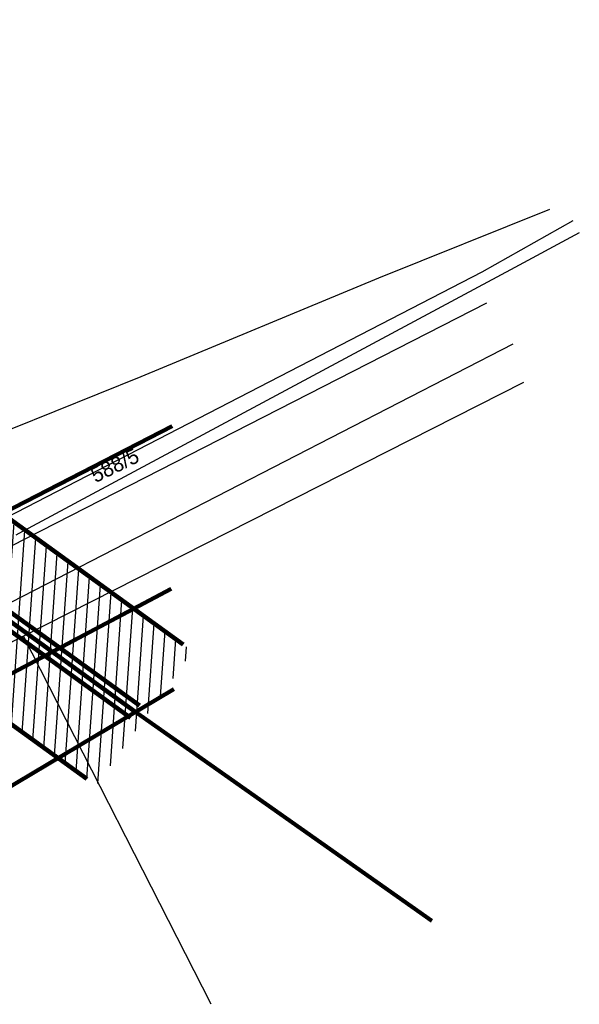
# Model space of a CAD drawing. Extents: x -740024 to -738426, y -1122140 to -1121743.
# Tile 35 of 256: x -739092 to -739018, y -1122005 to -1121874. Entities that reach past the tile are written whole.
import ezdxf

# ---------------------------------------------------------------- set-up
doc = ezdxf.new("R2010")
doc.units = 0
doc.header["$MEASUREMENT"] = 0
for name, color, linetype in [('G_DALSI_PRVKY_MAPY_B105', 7, 'Continuous'), ('G_DALSI_PRVKY_MAPY_B601', 7, 'Continuous'), ('G_DALSI_PRVKY_MAPY_L21800', 7, 'Continuous'), ('G_DALSI_PRVKY_MAPY_L60500', 7, 'Continuous'), ('G_HRANICE_PARCEL_L21900', 7, 'Continuous'), ('G_HRANICE_PARCEL_L21999', 7, 'Continuous'), ('G_PARCELY_KN_T18', 7, 'Continuous'), ('obrubníky', 7, 'Continuous'), ('SÍTĚ NOVÉ', 7, 'Continuous')]:
    doc.layers.add(name, color=color, linetype=linetype)
doc.styles.add('GENERATED_STYLE_1', font='txt')

msp = doc.modelspace()

# ---------------------------------------------------------------- hatches: boundary and pattern name
at = {"layer": 'obrubníky', "linetype": 'Continuous'}
h = msp.add_hatch(dxfattribs=at)
h.set_pattern_fill('plášť_2_kopírovat', color=256, style=0, pattern_type=2)
h.set_pattern_definition([(86, (-738576.9859, -1121962.5378), (-1.496346, 0.1046347), [])])
h.paths.add_polyline_path([(-739081.8409, -1121975.8547), (-739166.219, -1121914.9854), (-739275.5215, -1121836.5613), (-739275.5414, -1121809.4701), (-739184.9876, -1121874.442), (-739069.0126, -1121957.982)], flags=0)

# ---------------------------------------------------------------- linework, layer by layer
at = {"layer": 'G_DALSI_PRVKY_MAPY_B105'}
msp.add_line((-739091.495, -1121955.9856), (-739091.4949, -1121955.9856), dxfattribs=at)
at = {"layer": 'G_DALSI_PRVKY_MAPY_B601'}
msp.add_line((-739076.685, -1121966.0156), (-739076.6849, -1121966.0156), dxfattribs=at)
at = {"layer": 'G_DALSI_PRVKY_MAPY_L21800', "flags": 128}
for points in [[(-739128.655, -1121962.1356), (-739029.935, -1121911.7056)], [(-739026.475, -1121917.1656), (-739124.955, -1121967.8656)]]:
    msp.add_lwpolyline(points, dxfattribs=at)
at = {"layer": 'G_DALSI_PRVKY_MAPY_L60500', "color": 1, "lineweight": 200, "flags": 128}
for points in [[(-739126.8324, -1121916.1681), (-739070.2724, -1121957.0781)], [(-739132.662, -1121924.2931), (-739076.102, -1121965.2031)], [(-739133.8279, -1121925.9181), (-739077.2679, -1121966.8281)], [(-739133.245, -1121925.1056), (-739076.685, -1121966.0156)], [(-739139.6607, -1121934.0409), (-739083.1007, -1121974.9509)], [(-739071.53, -1121963.0394), (-739119.65, -1121991.6994)], [(-739076.685, -1121966.0156), (-739037.255, -1121993.7856)]]:
    msp.add_lwpolyline(points, dxfattribs=at)
at = {"layer": 'G_HRANICE_PARCEL_L21900', "flags": 128}
for points in [[(-739093.745, -1121940.2156), (-739030.575, -1121907.5556), (-739018.475, -1121900.7456)], [(-739025.085, -1121922.2956), (-739091.495, -1121955.9856)], [(-739091.495, -1121955.9856), (-739122.165, -1121971.5456), (-739153.185, -1121983.1156), (-739179.895, -1121991.2956)], [(-739066.5845, -1122004.8986), (-739091.495, -1121955.9856)]]:
    msp.add_lwpolyline(points, dxfattribs=at)
at = {"layer": 'G_HRANICE_PARCEL_L21999', "flags": 128}
for points in [[(-739021.635, -1121899.2956), (-739044.325, -1121908.3956), (-739075.925, -1121921.5156), (-739098.815, -1121930.7456)], [(-739017.655, -1121902.4056), (-739026.795, -1121907.3056), (-739092.105, -1121942.3456), (-739092.505, -1121942.5456)]]:
    msp.add_lwpolyline(points, dxfattribs=at)
at = {"layer": 'SÍTĚ NOVÉ', "color": 1, "lineweight": 200}
for p, q in [((-739120.0254, -1121952.9607), (-739071.7525, -1121928.0821)), ((-739113.019, -1121971.4861), (-739071.8712, -1121949.695))]:
    msp.add_line(p, q, dxfattribs=at)

# ---------------------------------------------------------------- texts
at = {"layer": 'G_PARCELY_KN_T18', "insert": (-739081.9208, -1121935.6825), "char_height": 2, "attachment_point": 7, "rotation": 26, "style": 'GENERATED_STYLE_1'}
msp.add_mtext('{588/5}', dxfattribs=at)

doc.saveas('drawing.dxf')
